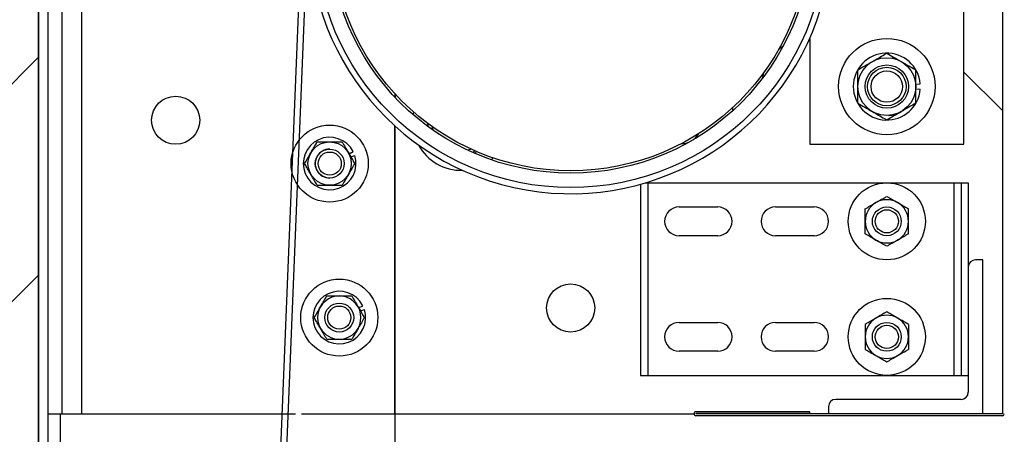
# Model space of a CAD drawing. Header units: inches. Extents: x 170 to 312, y 215 to 248.
# Tile 40 of 216: x 185.349 to 186.147, y 224.086 to 224.423. Entities that reach past the tile are written whole.
import ezdxf

# ---------------------------------------------------------------- set-up
doc = ezdxf.new("R2010")
doc.units = ezdxf.units.IN
doc.header["$LTSCALE"] = 0.25
doc.header["$MEASUREMENT"] = 0
doc.layers.add('ANNOTATIONS', color=1, linetype='Continuous')
doc.layers.add('STANDARD MOTOR RH', color=7, linetype='Continuous')
doc.styles.add('ARIAL', font='arial.ttf', dxfattribs={"height": 0.09375})
doc.dimstyles.new('STANDARD$0', dxfattribs={"dimtxt": 0.09375, "dimasz": 0.09375, "dimexe": 0.03125, "dimexo": 0.046875, "dimgap": 0.09, "dimtad": 0, "dimtih": 1, "dimtoh": 1, "dimdec": 4, "dimzin": 0, "dimdsep": 46, "dimtxsty": 'ARIAL', "dimcen": 0.09, "dimadec": 0, "dimazin": 0, "dimtfac": 1, "dimtdec": 4, "dimtofl": 0, "dimtmove": 0, "dimatfit": 1, "dimfxl": 1, "dimtolj": 1, "dimtzin": 0, "dimarcsym": 0})

# ---------------------------------------------------------------- blocks, each defined once
blk = doc.blocks.new('*D291')
at = {"layer": 'ANNOTATIONS', "color": 0, "lineweight": -2, "transparency": 16777216}
for p, q in [((186.19201, 224.10114), (186.59054, 224.10114)), ((186.55929, 224.00739), (186.55929, 223.89519)), ((186.55929, 223.50886), (186.55929, 223.62106)), ((185.41076, 223.41511), (186.59054, 223.41511))]:
    blk.add_line(p, q, dxfattribs=at)
at = {"layer": 'ANNOTATIONS', "color": 0, "transparency": 16777216}
for points in [[(186.54366, 224.00739), (186.57491, 224.00739), (186.55929, 224.10114)], [(186.54366, 223.50886), (186.57491, 223.50886), (186.55929, 223.41511)]]:
    blk.add_solid(points, dxfattribs=at)
at = {"layer": 'defpoints', "color": 0, "transparency": 16777216}
for p in [(186.14514, 224.10114), (186.55929, 224.10114), (185.36389, 223.41511)]:
    blk.add_point(p, dxfattribs=at)
at = {"layer": 'ANNOTATIONS', "color": 0, "transparency": 16777216, "insert": (186.55929, 223.75813), "char_height": 0.09375, "attachment_point": 5, "style": 'ARIAL'}
blk.add_mtext('\\A1;11"', dxfattribs=at)
blk = doc.blocks.new('*D273')
at = {"layer": 'ANNOTATIONS', "color": 0, "lineweight": -2, "transparency": 16777216}
for p, q in [((186.19201, 224.88534), (186.59054, 224.88534)), ((186.55929, 224.79159), (186.55929, 224.63171)), ((186.55929, 224.19489), (186.55929, 224.35476)), ((186.19201, 224.10114), (186.59054, 224.10114))]:
    blk.add_line(p, q, dxfattribs=at)
at = {"layer": 'ANNOTATIONS', "color": 0, "transparency": 16777216}
for points in [[(186.54366, 224.79159), (186.57491, 224.79159), (186.55929, 224.88534)], [(186.54366, 224.19489), (186.57491, 224.19489), (186.55929, 224.10114)]]:
    blk.add_solid(points, dxfattribs=at)
at = {"layer": 'defpoints', "color": 0, "transparency": 16777216}
for p in [(186.14514, 224.88534), (186.14514, 224.10114), (186.55929, 224.10114)]:
    blk.add_point(p, dxfattribs=at)
at = {"layer": 'ANNOTATIONS', "color": 0, "transparency": 16777216, "insert": (186.55929, 224.49324), "char_height": 0.09375, "attachment_point": 5, "style": 'ARIAL'}
blk.add_mtext('\\A1;12 1/2"', dxfattribs=at)
blk = doc.blocks.new('*D274')
at = {"layer": 'ANNOTATIONS', "color": 0, "lineweight": -2, "transparency": 16777216}
for p, q in [((186.19349, 224.88534), (186.59054, 224.88534)), ((186.55929, 224.79159), (186.55929, 224.63171)), ((186.55929, 224.19489), (186.55929, 224.35476)), ((186.19201, 224.10114), (186.59054, 224.10114))]:
    blk.add_line(p, q, dxfattribs=at)
at = {"layer": 'ANNOTATIONS', "color": 0, "transparency": 16777216}
for points in [[(186.54366, 224.79159), (186.57491, 224.79159), (186.55929, 224.88534)], [(186.54366, 224.19489), (186.57491, 224.19489), (186.55929, 224.10114)]]:
    blk.add_solid(points, dxfattribs=at)
at = {"layer": 'defpoints', "color": 0, "transparency": 16777216}
for p in [(186.14661, 224.88534), (186.14514, 224.10114), (186.55929, 224.10114)]:
    blk.add_point(p, dxfattribs=at)
at = {"layer": 'ANNOTATIONS', "color": 0, "transparency": 16777216, "insert": (186.55929, 224.49324), "char_height": 0.09375, "attachment_point": 5, "style": 'ARIAL'}
blk.add_mtext('\\A1;12 1/2"', dxfattribs=at)
blk = doc.blocks.new('*D275')
at = {"layer": 'ANNOTATIONS', "color": 0, "lineweight": -2, "transparency": 16777216}
for p, q in [((186.19201, 224.10114), (186.59054, 224.10114)), ((186.55929, 224.00739), (186.55929, 223.895)), ((186.55929, 223.50886), (186.55929, 223.62125)), ((185.41076, 223.41511), (186.59054, 223.41511))]:
    blk.add_line(p, q, dxfattribs=at)
at = {"layer": 'ANNOTATIONS', "color": 0, "transparency": 16777216}
for points in [[(186.54366, 224.00739), (186.57491, 224.00739), (186.55929, 224.10114)], [(186.54366, 223.50886), (186.57491, 223.50886), (186.55929, 223.41511)]]:
    blk.add_solid(points, dxfattribs=at)
at = {"layer": 'defpoints', "color": 0, "transparency": 16777216}
for p in [(186.14514, 224.10114), (186.55929, 224.10114), (185.36389, 223.41511)]:
    blk.add_point(p, dxfattribs=at)
at = {"layer": 'ANNOTATIONS', "color": 0, "transparency": 16777216, "insert": (186.55929, 223.75813), "char_height": 0.09375, "attachment_point": 5, "style": 'ARIAL'}
blk.add_mtext('\\A1;  ', dxfattribs=at)
blk = doc.blocks.new('*D276')
at = {"layer": 'ANNOTATIONS', "color": 0, "lineweight": -2, "transparency": 16777216}
for p, q in [((186.19201, 224.88534), (187.02662, 224.88534)), ((186.99537, 224.79159), (186.99537, 224.28873)), ((186.99537, 223.50886), (186.99537, 224.01172)), ((185.41076, 223.41511), (187.02662, 223.41511))]:
    blk.add_line(p, q, dxfattribs=at)
at = {"layer": 'ANNOTATIONS', "color": 0, "transparency": 16777216}
for points in [[(186.97975, 224.79159), (187.011, 224.79159), (186.99537, 224.88534)], [(186.97975, 223.50886), (187.011, 223.50886), (186.99537, 223.41511)]]:
    blk.add_solid(points, dxfattribs=at)
at = {"layer": 'defpoints', "color": 0, "transparency": 16777216}
for p in [(186.14514, 224.88534), (186.99537, 224.88534), (185.36389, 223.41511)]:
    blk.add_point(p, dxfattribs=at)
at = {"layer": 'ANNOTATIONS', "color": 0, "transparency": 16777216, "insert": (186.99537, 224.15023), "char_height": 0.09375, "attachment_point": 5, "style": 'ARIAL'}
blk.add_mtext('\\A1;23 1/2"', dxfattribs=at)

msp = doc.modelspace()

# ---------------------------------------------------------------- hatches: boundary and pattern name
at = {"layer": 'STANDARD MOTOR RH'}
h = msp.add_hatch(dxfattribs=at)
h.set_pattern_fill('ANSI31', color=256, style=0)
h.set_pattern_definition([(45, (0.06046, -31.62213), (-0.08838835, 0.08838835), [])])
edge = h.paths.add_edge_path()
edge.add_line((184.84826, 226.02602), (184.84826, 223.41511))
edge.add_line((184.84826, 223.41511), (185.36389, 223.41511))
edge.add_line((185.36389, 226.02602), (185.36389, 223.41511))
edge = h.paths.add_edge_path()
edge.add_line((184.80187, 226.02602), (185.08898, 226.02602))
edge.add_line((185.08898, 226.02602), (185.08898, 225.95732))
edge.add_line((185.08898, 225.95732), (185.12739, 226.09068))
edge.add_line((185.12739, 226.09068), (185.12739, 226.02602))
edge.add_line((185.12739, 226.02602), (185.42258, 226.02602))

# ---------------------------------------------------------------- linework, layer by layer
for p, q in [((185.36389, 220.41511), (185.36389, 226.02602)), ((185.36389, 226.02602), (185.36389, 223.41511)), ((186.14514, 224.88386), (186.14514, 224.10261)), ((185.37132, 224.85261), (185.37132, 223.98124)), ((185.38304, 224.10261), (185.38304, 224.85261)), ((185.39867, 224.85261), (185.39867, 224.10261)), ((186.11389, 224.32136), (186.11389, 224.66511)), ((185.57693, 224.49333), (185.53973, 223.57286)), ((185.58185, 224.49314), (185.54465, 223.57286)), ((185.98889, 224.4073), (185.98889, 224.32136)), ((185.95147, 224.37944), (185.95036, 224.3747)), ((186.11389, 224.37996), (186.14514, 224.34871)), ((186.07482, 224.37008), (186.07846, 224.37037)), ((185.65257, 224.36261), (185.65257, 224.35973)), ((185.65289, 224.36227), (185.65289, 224.3594)), ((186.07482, 224.36639), (186.07846, 224.36611)), ((185.92639, 224.35125), (185.92639, 224.3486)), ((185.67912, 224.33855), (185.67932, 224.33597)), ((185.65257, 224.10261), (185.65257, 224.33639)), ((185.65289, 223.69636), (185.65289, 224.33611)), ((185.68251, 224.33645), (185.6835, 224.3335)), ((185.6155, 224.31371), (185.61885, 224.31541)), ((185.98889, 224.32136), (186.11389, 224.32136)), ((185.61691, 224.31127), (185.62013, 224.31231)), ((185.73245, 224.31032), (185.73072, 224.30885)), ((185.85567, 224.29011), (186.11742, 224.29011)), ((185.85766, 224.29011), (185.85766, 224.13386)), ((186.1057, 224.29011), (186.1057, 224.13386)), ((186.11156, 224.29011), (186.11156, 224.13386)), ((186.11742, 224.29011), (186.11742, 224.12019)), ((185.8518, 224.289), (185.8518, 224.13386)), ((185.88305, 224.27058), (185.9143, 224.27058)), ((185.96117, 224.27058), (185.99242, 224.27058)), ((185.9143, 224.24714), (185.88305, 224.24714)), ((185.99242, 224.24714), (185.96117, 224.24714)), ((186.12914, 224.22761), (186.12328, 224.22761)), ((186.12914, 224.10261), (186.12914, 224.22761)), ((185.62331, 224.18871), (185.62666, 224.19041)), ((185.62472, 224.18627), (185.62794, 224.18732)), ((185.88305, 224.17683), (185.9143, 224.17683)), ((185.96117, 224.17683), (185.99242, 224.17683)), ((185.9143, 224.15339), (185.88305, 224.15339)), ((185.99242, 224.15339), (185.96117, 224.15339)), ((185.8518, 224.13386), (186.11742, 224.13386)), ((186.11156, 224.11433), (186.01, 224.11433)), ((186.00414, 224.10847), (186.00414, 224.10261)), ((185.37132, 224.10261), (185.572, 224.10261)), ((185.38176, 223.94966), (185.38176, 224.10261)), ((185.57692, 224.10261), (185.65257, 224.10261)), ((185.65289, 224.10261), (185.89514, 224.10261)), ((185.98889, 224.10433), (185.89673, 224.10433)), ((185.98889, 224.10286), (185.89673, 224.10286)), ((186.14514, 224.10261), (185.89673, 224.10261)), ((186.14514, 224.10114), (185.89673, 224.10114)), ((185.98889, 224.10286), (185.98889, 224.10433))]:
    msp.add_line(p, q, dxfattribs=at)
at = {"layer": 'STANDARD MOTOR RH', "flags": 128}
for points in [[(185.96712, 224.40068), (185.96453, 224.39878), (185.96325, 224.39771)], [(185.66766, 224.34526), (185.66786, 224.34643), (185.66807, 224.34749)], [(185.68376, 224.3328), (185.68327, 224.33481), (185.68312, 224.33563)], [(185.71465, 224.31743), (185.71374, 224.3171), (185.71188, 224.31656)], [(185.71685, 224.3143), (185.71712, 224.31442), (185.71918, 224.31542)]]:
    msp.add_lwpolyline(points, dxfattribs=at)
at = {"layer": 'STANDARD MOTOR RH'}
for centre, radius in [((185.79514, 224.49324), 0.20703), ((185.79514, 224.49324), 0.19531), ((185.79514, 224.49324), 0.19336), ((186.05139, 224.36824), 0.03906), ((186.05139, 224.36824), 0.02344), ((186.05139, 224.36824), 0.01758), ((186.05139, 224.36824), 0.01563), ((186.05139, 224.36824), 0.01276), ((185.47502, 224.34089), 0.01953), ((185.59982, 224.30574), 0.03125), ((185.59982, 224.30574), 0.01756), ((185.59989, 224.30574), 0.01172), ((185.59989, 224.30574), 0.00939), ((186.05139, 224.25886), 0.03125), ((186.05139, 224.25886), 0.01172), ((186.05139, 224.25886), 0.00939), ((185.60764, 224.18074), 0.03125), ((185.79514, 224.18855), 0.01953), ((186.05139, 224.16511), 0.03125), ((185.60764, 224.18074), 0.01172), ((185.60764, 224.18074), 0.00939), ((186.05139, 224.16511), 0.01172), ((186.05139, 224.16511), 0.00939)]:
    msp.add_circle(centre, radius, dxfattribs=at)
for centre, radius, start, end in [((185.79514, 224.49324), 0.21195, 0.34441, 343.1474), ((186.05139, 224.36824), 0.02716, 4.4994, 355.50026), ((186.05139, 224.36824), 0.02344, 273.34701, 300), ((185.884, 224.33932), 0.01758, 271.46319, 328.53681), ((185.59982, 224.30574), 0.02134, 26.94828, 17.94828), ((185.59982, 224.30574), 0.01172, 89.85986, 270), ((185.70627, 224.33932), 0.03906, 208.25718, 271.74282), ((186.05139, 224.25886), 0.01756, 120, 239.99999), ((186.05139, 224.25886), 0.01756, 60, 120), ((186.05139, 224.25886), 0.01756, 300, 60.00001), ((185.88305, 224.25886), 0.01172, 90, 270), ((185.9143, 224.25886), 0.01172, 270, 90), ((185.96117, 224.25886), 0.01172, 90, 270), ((185.99242, 224.25886), 0.01172, 270, 90), ((186.05139, 224.25886), 0.01756, 240, 300), ((186.12328, 224.22175), 0.00586, 90, 180), ((185.60764, 224.18074), 0.02134, 26.94828, 17.94828), ((185.60764, 224.18074), 0.01756, 330, 209.99996), ((186.05139, 224.16511), 0.01756, 120, 239.99999), ((186.05139, 224.16511), 0.01756, 60, 120), ((186.05139, 224.16511), 0.01756, 300, 60.00001), ((185.60764, 224.18074), 0.01756, 210, 330.00003), ((185.88305, 224.16511), 0.01172, 90, 270), ((185.9143, 224.16511), 0.01172, 270, 90), ((185.96117, 224.16511), 0.01172, 90, 270), ((185.99242, 224.16511), 0.01172, 270, 90), ((186.05139, 224.16511), 0.01756, 240, 300), ((186.01, 224.10847), 0.00586, 90, 180), ((186.11156, 224.12019), 0.00586, 270, 0), ((185.89673, 224.10274), 0.0016, 90, 270), ((185.89673, 224.10274), 0.000123, 90, 270), ((186.14514, 224.10261), 0.00148, 270, 0)]:
    msp.add_arc(centre, radius, start, end, dxfattribs=at)
for points, knots in [([(186.03967, 224.38854), (186.04131, 224.38948), (186.04465, 224.39141), (186.04853, 224.39365), (186.05074, 224.39493), (186.05139, 224.3953)], [0, 0, 0, 0, 0.406324, 0.827252, 1, 1, 1, 1]), ([(186.05139, 224.3953), (186.05321, 224.39425), (186.05692, 224.39211), (186.06097, 224.38977), (186.06305, 224.38857), (186.0631, 224.38854)], [0, 0, 0, 0, 0.4843425, 0.9863147, 1, 1, 1, 1]), ([(186.02795, 224.38177), (186.02977, 224.38282), (186.03348, 224.38496), (186.03753, 224.3873), (186.03961, 224.3885), (186.03967, 224.38854)], [0, 0, 0, 0, 0.4843425, 0.9863147, 1, 1, 1, 1]), ([(186.0631, 224.38854), (186.06474, 224.38759), (186.06808, 224.38566), (186.07197, 224.38342), (186.07418, 224.38214), (186.07482, 224.38177)], [0, 0, 0, 0, 0.406295, 0.827264, 1, 1, 1, 1]), ([(186.02795, 224.36824), (186.02795, 224.36855), (186.02795, 224.37058), (186.02795, 224.37436), (186.02795, 224.37854), (186.02795, 224.38097), (186.02795, 224.38177)], [0, 0, 0, 0, 0.066506, 0.435266, 0.81456, 1, 1, 1, 1]), ([(186.07482, 224.36824), (186.07482, 224.36855), (186.07482, 224.37058), (186.07482, 224.37436), (186.07482, 224.37854), (186.07482, 224.38097), (186.07482, 224.38177)], [0, 0, 0, 0, 0.066506, 0.435266, 0.81456, 1, 1, 1, 1]), ([(186.02795, 224.35471), (186.02795, 224.35585), (186.02795, 224.35856), (186.02795, 224.36308), (186.02795, 224.3665), (186.02795, 224.36824)], [0, 0, 0, 0, 0.2654548, 0.6280536, 1, 1, 1, 1]), ([(186.07482, 224.35471), (186.07482, 224.35585), (186.07482, 224.35856), (186.07482, 224.36308), (186.07482, 224.3665), (186.07482, 224.36824)], [0, 0, 0, 0, 0.2654548, 0.6280536, 1, 1, 1, 1]), ([(186.02795, 224.35471), (186.02977, 224.35365), (186.03348, 224.35151), (186.03753, 224.34917), (186.03961, 224.34797), (186.03967, 224.34794)], [0, 0, 0, 0, 0.4843425, 0.9863147, 1, 1, 1, 1]), ([(186.07482, 224.35471), (186.073, 224.35365), (186.06929, 224.35151), (186.06524, 224.34917), (186.06316, 224.34797), (186.0631, 224.34794)], [0, 0, 0, 0, 0.4843425, 0.9863147, 1, 1, 1, 1]), ([(186.03967, 224.34794), (186.04131, 224.34699), (186.04465, 224.34506), (186.04853, 224.34282), (186.05074, 224.34155), (186.05139, 224.34117)], [0, 0, 0, 0, 0.406324, 0.827252, 1, 1, 1, 1]), ([(186.05139, 224.34117), (186.05321, 224.34223), (186.05692, 224.34437), (186.06097, 224.34671), (186.06305, 224.34791), (186.0631, 224.34794)], [0, 0, 0, 0, 0.4843425, 0.9863147, 1, 1, 1, 1]), ([(185.58461, 224.31452), (185.58532, 224.31575), (185.58677, 224.31825), (185.58845, 224.32116), (185.5894, 224.32281), (185.58968, 224.3233)], [0, 0, 0, 0, 0.4057471, 0.8261649, 1, 1, 1, 1]), ([(185.58968, 224.3233), (185.59054, 224.3233), (185.59376, 224.3233), (185.59726, 224.3233), (185.59982, 224.3233)], [0, 0, 0, 0, 0.266219, 1, 1, 1, 1]), ([(185.59982, 224.3233), (185.60005, 224.3233), (185.60288, 224.3233), (185.60636, 224.3233), (185.60936, 224.3233), (185.60996, 224.3233)], [0, 0, 0, 0, 0.066046, 0.812928, 1, 1, 1, 1]), ([(185.60996, 224.3233), (185.61075, 224.32194), (185.61235, 224.31916), (185.61411, 224.31612), (185.61501, 224.31456), (185.61503, 224.31452)], [0, 0, 0, 0, 0.4840327, 0.9856318, 1, 1, 1, 1]), ([(185.57954, 224.30574), (185.58033, 224.3071), (185.58194, 224.30988), (185.58369, 224.31292), (185.58459, 224.31448), (185.58461, 224.31452)], [0, 0, 0, 0, 0.4840327, 0.9856318, 1, 1, 1, 1]), ([(185.61503, 224.31452), (185.61574, 224.31329), (185.61718, 224.31079), (185.61887, 224.30788), (185.61982, 224.30622), (185.6201, 224.30574)], [0, 0, 0, 0, 0.405748, 0.82612, 1, 1, 1, 1]), ([(185.7174, 224.3165), (185.71705, 224.31611), (185.71653, 224.31552), (185.71603, 224.31496), (185.71586, 224.31476)], [0, 0, 0, 0, 0.659553, 1, 1, 1, 1]), ([(185.58461, 224.29696), (185.5839, 224.29818), (185.58246, 224.30068), (185.58078, 224.30359), (185.57982, 224.30525), (185.57954, 224.30574)], [0, 0, 0, 0, 0.405694, 0.826067, 1, 1, 1, 1]), ([(185.6201, 224.30574), (185.61932, 224.30437), (185.61771, 224.30159), (185.61596, 224.29856), (185.61506, 224.297), (185.61503, 224.29696)], [0, 0, 0, 0, 0.483978, 0.985632, 1, 1, 1, 1]), ([(185.58968, 224.28818), (185.58889, 224.28954), (185.58729, 224.29232), (185.58555, 224.29536), (185.58464, 224.29691), (185.58461, 224.29696)], [0, 0, 0, 0, 0.483978, 0.985575, 1, 1, 1, 1]), ([(185.61503, 224.29696), (185.61432, 224.29573), (185.61288, 224.29323), (185.6112, 224.29032), (185.61024, 224.28866), (185.60996, 224.28818)], [0, 0, 0, 0, 0.405748, 0.826113, 1, 1, 1, 1]), ([(185.58968, 224.28818), (185.59054, 224.28818), (185.59376, 224.28818), (185.59726, 224.28818), (185.59982, 224.28818)], [0, 0, 0, 0, 0.266219, 1, 1, 1, 1]), ([(185.59982, 224.28818), (185.60005, 224.28818), (185.60288, 224.28818), (185.60636, 224.28818), (185.60936, 224.28818), (185.60996, 224.28818)], [0, 0, 0, 0, 0.066046, 0.812928, 1, 1, 1, 1]), ([(186.03382, 224.269), (186.03519, 224.26979), (186.03797, 224.27139), (186.041, 224.27315), (186.04256, 224.27405), (186.0426, 224.27407)], [0, 0, 0, 0, 0.483959, 0.985632, 1, 1, 1, 1]), ([(186.0426, 224.27407), (186.04383, 224.27478), (186.04633, 224.27622), (186.04924, 224.2779), (186.0509, 224.27886), (186.05139, 224.27914)], [0, 0, 0, 0, 0.405747, 0.826139, 1, 1, 1, 1]), ([(186.05139, 224.27914), (186.05275, 224.27835), (186.05553, 224.27675), (186.05856, 224.275), (186.06012, 224.2741), (186.06017, 224.27407)], [0, 0, 0, 0, 0.484053, 0.985632, 1, 1, 1, 1]), ([(186.06017, 224.27407), (186.06139, 224.27336), (186.06389, 224.27192), (186.0668, 224.27024), (186.06846, 224.26928), (186.06895, 224.269)], [0, 0, 0, 0, 0.40572, 0.826139, 1, 1, 1, 1]), ([(186.03382, 224.25886), (186.03382, 224.25909), (186.03382, 224.26192), (186.03382, 224.2654), (186.03382, 224.2684), (186.03382, 224.269)], [0, 0, 0, 0, 0.065993, 0.812917, 1, 1, 1, 1]), ([(186.06895, 224.25886), (186.06895, 224.25909), (186.06895, 224.26192), (186.06895, 224.2654), (186.06895, 224.2684), (186.06895, 224.269)], [0, 0, 0, 0, 0.065993, 0.812917, 1, 1, 1, 1]), ([(186.03382, 224.24872), (186.03382, 224.24958), (186.03382, 224.2528), (186.03382, 224.2563), (186.03382, 224.25886)], [0, 0, 0, 0, 0.266165, 1, 1, 1, 1]), ([(186.06895, 224.24872), (186.06895, 224.24958), (186.06895, 224.2528), (186.06895, 224.2563), (186.06895, 224.25886)], [0, 0, 0, 0, 0.266165, 1, 1, 1, 1]), ([(186.0426, 224.24365), (186.04138, 224.24436), (186.03888, 224.2458), (186.03597, 224.24748), (186.03431, 224.24844), (186.03382, 224.24872)], [0, 0, 0, 0, 0.40572, 0.826139, 1, 1, 1, 1]), ([(186.05139, 224.23858), (186.05002, 224.23937), (186.04724, 224.24097), (186.04421, 224.24273), (186.04265, 224.24363), (186.0426, 224.24365)], [0, 0, 0, 0, 0.483959, 0.985632, 1, 1, 1, 1]), ([(186.06017, 224.24365), (186.05894, 224.24294), (186.05644, 224.2415), (186.05353, 224.23982), (186.05187, 224.23886), (186.05139, 224.23858)], [0, 0, 0, 0, 0.405747, 0.826139, 1, 1, 1, 1]), ([(186.06895, 224.24872), (186.06758, 224.24794), (186.06481, 224.24633), (186.06177, 224.24458), (186.06021, 224.24368), (186.06017, 224.24365)], [0, 0, 0, 0, 0.483959, 0.985632, 1, 1, 1, 1]), ([(185.59243, 224.18952), (185.59314, 224.19075), (185.59458, 224.19325), (185.59626, 224.19616), (185.59722, 224.19781), (185.5975, 224.1983)], [0, 0, 0, 0, 0.405701, 0.826067, 1, 1, 1, 1]), ([(185.5975, 224.1983), (185.59835, 224.1983), (185.60158, 224.1983), (185.60507, 224.1983), (185.60764, 224.1983)], [0, 0, 0, 0, 0.266112, 1, 1, 1, 1]), ([(185.60764, 224.1983), (185.60787, 224.1983), (185.6107, 224.1983), (185.61417, 224.1983), (185.61717, 224.1983), (185.61778, 224.1983)], [0, 0, 0, 0, 0.066046, 0.812822, 1, 1, 1, 1]), ([(185.61778, 224.1983), (185.61856, 224.19694), (185.62017, 224.19416), (185.62192, 224.19112), (185.62282, 224.18956), (185.62285, 224.18952)], [0, 0, 0, 0, 0.483978, 0.985632, 1, 1, 1, 1]), ([(185.58736, 224.18074), (185.58814, 224.1821), (185.58975, 224.18488), (185.5915, 224.18792), (185.5924, 224.18948), (185.59243, 224.18952)], [0, 0, 0, 0, 0.483955, 0.985633, 1, 1, 1, 1]), ([(185.62285, 224.18952), (185.62355, 224.18829), (185.625, 224.18579), (185.62668, 224.18288), (185.62764, 224.18122), (185.62792, 224.18074)], [0, 0, 0, 0, 0.405675, 0.826075, 1, 1, 1, 1]), ([(185.59243, 224.17196), (185.59172, 224.17318), (185.59027, 224.17568), (185.5886, 224.17859), (185.58764, 224.18025), (185.58736, 224.18074)], [0, 0, 0, 0, 0.405748, 0.826113, 1, 1, 1, 1]), ([(185.62792, 224.18074), (185.62713, 224.17937), (185.62552, 224.17659), (185.62377, 224.17356), (185.62287, 224.172), (185.62285, 224.17196)], [0, 0, 0, 0, 0.4840327, 0.9856318, 1, 1, 1, 1]), ([(186.0426, 224.18032), (186.04138, 224.17961), (186.03888, 224.17817), (186.03597, 224.17649), (186.03431, 224.17553), (186.03382, 224.17525)], [0, 0, 0, 0, 0.40572, 0.826139, 1, 1, 1, 1]), ([(186.05139, 224.18539), (186.05002, 224.1846), (186.04724, 224.183), (186.04421, 224.18125), (186.04265, 224.18035), (186.0426, 224.18032)], [0, 0, 0, 0, 0.483959, 0.985632, 1, 1, 1, 1]), ([(186.06017, 224.18032), (186.05894, 224.18103), (186.05644, 224.18247), (186.05353, 224.18415), (186.05187, 224.18511), (186.05139, 224.18539)], [0, 0, 0, 0, 0.405747, 0.826139, 1, 1, 1, 1]), ([(186.06895, 224.17525), (186.06758, 224.17604), (186.06481, 224.17764), (186.06177, 224.1794), (186.06021, 224.1803), (186.06017, 224.18032)], [0, 0, 0, 0, 0.483959, 0.985632, 1, 1, 1, 1]), ([(185.5975, 224.16318), (185.59671, 224.16454), (185.5951, 224.16732), (185.59335, 224.17035), (185.59245, 224.17191), (185.59243, 224.17196)], [0, 0, 0, 0, 0.4840327, 0.9856318, 1, 1, 1, 1]), ([(185.62285, 224.17196), (185.62214, 224.17073), (185.62069, 224.16823), (185.61901, 224.16532), (185.61806, 224.16366), (185.61778, 224.16318)], [0, 0, 0, 0, 0.405748, 0.82612, 1, 1, 1, 1]), ([(186.03382, 224.17525), (186.03382, 224.17439), (186.03382, 224.17117), (186.03382, 224.16768), (186.03382, 224.16511)], [0, 0, 0, 0, 0.266165, 1, 1, 1, 1]), ([(186.06895, 224.17525), (186.06895, 224.17439), (186.06895, 224.17117), (186.06895, 224.16768), (186.06895, 224.16511)], [0, 0, 0, 0, 0.266165, 1, 1, 1, 1]), ([(185.5975, 224.16318), (185.59835, 224.16318), (185.60158, 224.16318), (185.60507, 224.16318), (185.60764, 224.16318)], [0, 0, 0, 0, 0.266112, 1, 1, 1, 1]), ([(185.60764, 224.16318), (185.60787, 224.16318), (185.6107, 224.16318), (185.61417, 224.16318), (185.61717, 224.16318), (185.61778, 224.16318)], [0, 0, 0, 0, 0.066046, 0.812822, 1, 1, 1, 1]), ([(186.03382, 224.16511), (186.03382, 224.16488), (186.03382, 224.16205), (186.03382, 224.15858), (186.03382, 224.15557), (186.03382, 224.15497)], [0, 0, 0, 0, 0.065993, 0.812917, 1, 1, 1, 1]), ([(186.06895, 224.16511), (186.06895, 224.16488), (186.06895, 224.16205), (186.06895, 224.15858), (186.06895, 224.15557), (186.06895, 224.15497)], [0, 0, 0, 0, 0.065993, 0.812917, 1, 1, 1, 1]), ([(186.03382, 224.15497), (186.03519, 224.15419), (186.03797, 224.15258), (186.041, 224.15083), (186.04256, 224.14993), (186.0426, 224.1499)], [0, 0, 0, 0, 0.483959, 0.985632, 1, 1, 1, 1]), ([(186.06017, 224.1499), (186.06139, 224.15061), (186.06389, 224.15205), (186.0668, 224.15373), (186.06846, 224.15469), (186.06895, 224.15497)], [0, 0, 0, 0, 0.40572, 0.826139, 1, 1, 1, 1]), ([(186.0426, 224.1499), (186.04383, 224.14919), (186.04633, 224.14775), (186.04924, 224.14607), (186.0509, 224.14511), (186.05139, 224.14483)], [0, 0, 0, 0, 0.405747, 0.826139, 1, 1, 1, 1]), ([(186.05139, 224.14483), (186.05275, 224.14562), (186.05553, 224.14722), (186.05856, 224.14898), (186.06012, 224.14988), (186.06017, 224.1499)], [0, 0, 0, 0, 0.484053, 0.985632, 1, 1, 1, 1])]:
    msp.add_open_spline(points, degree=3, knots=knots, dxfattribs=at)

# ---------------------------------------------------------------- dimensions: what is measured, and where the dimension line sits
at = {"layer": 'ANNOTATIONS'}
for base, p1, p2, text, picture, middle in [((186.99537, 224.88534), (185.36389, 223.41511), (186.14514, 224.88534), '23 1/2"', '*D276', (186.99537, 224.15023)), ((186.55929, 224.10114), (186.14514, 224.88534), (186.14514, 224.10114), '12 1/2"', '*D273', (186.55929, 224.49324)), ((186.55929, 224.10114), (186.14661, 224.88534), (186.14514, 224.10114), '12 1/2"', '*D274', (186.55929, 224.49324))]:
    dim = msp.add_linear_dim(base=base, p1=p1, p2=p2, angle=90, text=text, dimstyle='STANDARD$0', dxfattribs=at)
    dim.commit()
    dim.dimension.update_dxf_attribs({"geometry": picture, "text_midpoint": middle, "dimtype": 160})
for text, picture in [('11"', '*D291'), ('  ', '*D275')]:
    dim = msp.add_linear_dim(base=(186.55929, 224.10114), p1=(185.36389, 223.41511), p2=(186.14514, 224.10114), angle=90, text=text, dimstyle='STANDARD$0', dxfattribs=at)
    dim.commit()
    dim.dimension.update_dxf_attribs({"geometry": picture, "text_midpoint": (186.55929, 223.75813)})

doc.saveas('drawing.dxf')
